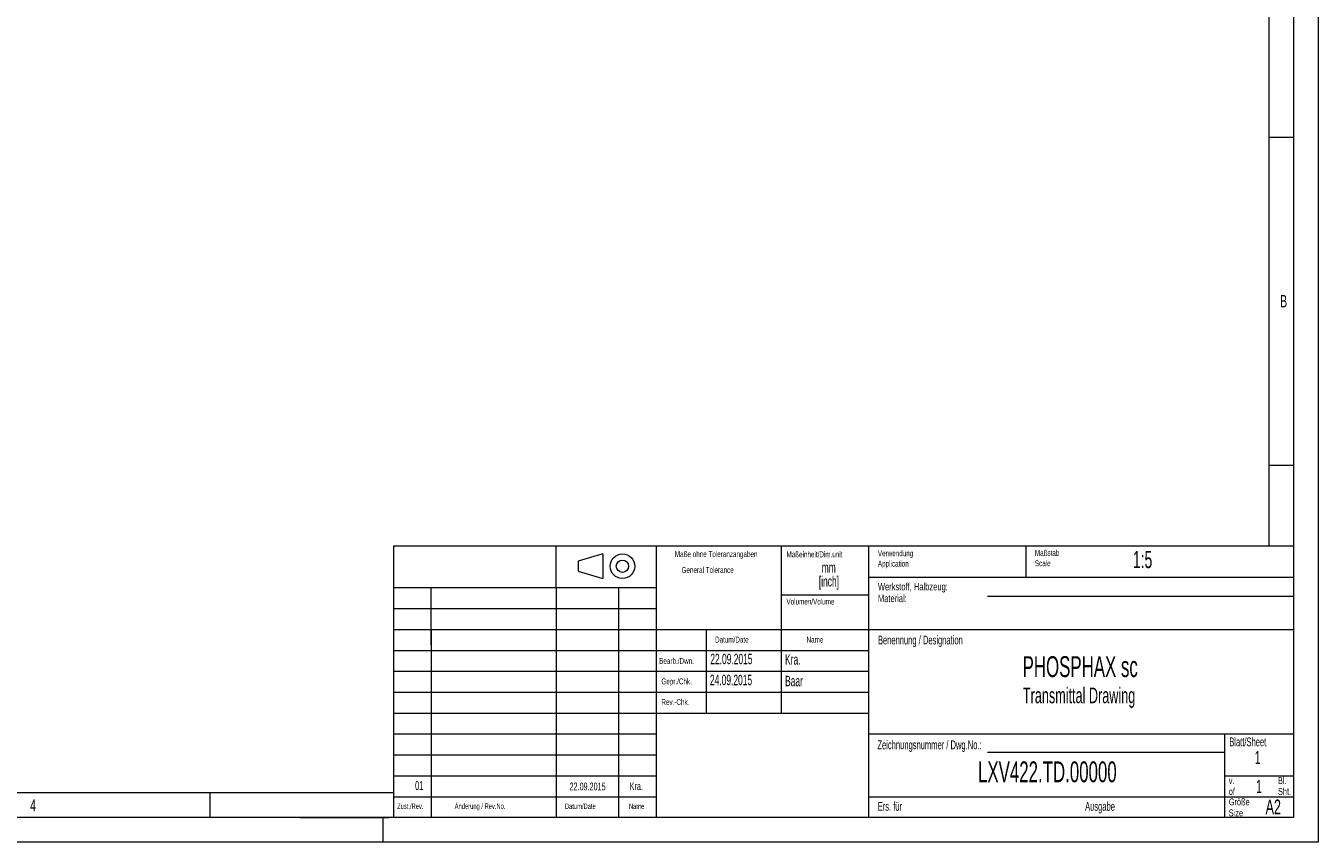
# Model space of a CAD drawing. Header units: millimetres. Extents: x 0 to 594, y 0 to 420.
# Tile 66 of 75: x 331 to 594, y 0 to 166. Entities that reach past the tile are written whole.
import ezdxf

# ---------------------------------------------------------------- set-up
doc = ezdxf.new("R2010")
doc.units = ezdxf.units.MM
doc.styles.add('SLDTEXTSTYLE0', font='TXT', dxfattribs={"width": 0.638186})
doc.styles.add('SLDTEXTSTYLE1', font='TXT', dxfattribs={"width": 0.605})

# ---------------------------------------------------------------- blocks, each defined once
blk = doc.blocks.new('SW_NOTE_2')
at = {"color": 0, "linetype": 'Continuous', "lineweight": 0, "char_height": 2.117, "attachment_point": 2, "style": 'SLDTEXTSTYLE1'}
for s, insert in [('[inch]', (2.42, -0.09)), ('mm', (2.38, 2.73))]:
    blk.add_mtext(s, dxfattribs=dict(at, insert=insert))
blk = doc.blocks.new('SW_NOTE_3')
at = {"color": 0, "linetype": 'Continuous', "lineweight": 0, "char_height": 1.4, "attachment_point": 1, "style": 'SLDTEXTSTYLE0'}
for s, insert in [('v.', (0, 1.8)), ('of', (0, -0.44))]:
    blk.add_mtext(s, dxfattribs=dict(at, insert=insert))
blk = doc.blocks.new('SW_NOTE_4')
at = {"color": 0, "linetype": 'Continuous', "lineweight": 0, "char_height": 1.4, "attachment_point": 1, "style": 'SLDTEXTSTYLE0'}
for s, insert in [('Bl.', (0, 1.8)), ('Sht.', (0, -0.44))]:
    blk.add_mtext(s, dxfattribs=dict(at, insert=insert))
blk = doc.blocks.new('SW_NOTE_5')
at = {"color": 0, "linetype": 'Continuous', "lineweight": 0, "char_height": 1.2, "attachment_point": 1, "style": 'SLDTEXTSTYLE0'}
for s, insert in [('Verwendung', (0, 1.55)), ('Application', (0, -0.55))]:
    blk.add_mtext(s, dxfattribs=dict(at, insert=insert))
blk = doc.blocks.new('SW_NOTE_6')
at = {"color": 0, "linetype": 'Continuous', "lineweight": 0, "char_height": 1.5, "attachment_point": 1, "style": 'SLDTEXTSTYLE0'}
for s, insert in [('Werkstoff, Halbzeug:', (0, 1.93)), ('Material:', (0, -0.47))]:
    blk.add_mtext(s, dxfattribs=dict(at, insert=insert))
blk = doc.blocks.new('SW_NOTE_7')
at = {"color": 0, "linetype": 'Continuous', "lineweight": 0, "char_height": 1.4, "attachment_point": 1, "style": 'SLDTEXTSTYLE0'}
for s, insert in [('Größe', (0, 1.8)), ('Size', (0, -0.44))]:
    blk.add_mtext(s, dxfattribs=dict(at, insert=insert))
blk = doc.blocks.new('SW_NOTE_8')
at = {"color": 0, "linetype": 'Continuous', "lineweight": 0, "char_height": 1.2, "attachment_point": 1, "style": 'SLDTEXTSTYLE0'}
for s, insert in [('Maßstab', (0, 1.55)), ('Scale', (0, -0.55))]:
    blk.add_mtext(s, dxfattribs=dict(at, insert=insert))

msp = doc.modelspace()

# ---------------------------------------------------------------- linework, layer by layer
at = {"color": 133, "linetype": 'Continuous', "lineweight": 0}
for p, q in [((594, 420), (594, 0)), ((589, 415), (589, 60.25)), ((584, 410), (584, 60.25)), ((589, 292), (589, 5)), ((584, 143.333), (589, 143.333)), ((589, 108.25), (589, 84.25)), ((584, 76.667), (589, 76.667)), ((406.12, 60.25), (406.12, 5)), ((406.12, 60.25), (589, 60.25)), ((406.12, 60.25), (406.12, 5)), ((406.12, 60.25), (589, 60.25)), ((439.14, 51.738), (439.14, 60.25)), ((448.626, 58.605), (443.626, 57.105)), ((448.626, 58.605), (448.626, 53.605)), ((459.46, 60.25), (459.46, 5)), ((484.86, 60.25), (484.86, 26.25)), ((484.86, 60.25), (484.86, 26.25)), ((502.64, 60.25), (502.64, 5)), ((534.6, 60.25), (534.6, 53.875)), ((443.626, 57.105), (443.626, 55.105)), ((443.626, 55.105), (448.626, 53.605)), ((502.64, 53.875), (589, 53.875)), ((406.12, 51.75), (459.46, 51.75)), ((413.744, 40.139), (413.744, 51.75)), ((439.14, 51.738), (439.14, 5)), ((451.849, 51.784), (451.84, 5)), ((484.86, 50.25), (502.64, 50.25)), ((526.82, 50.043), (589, 50.043)), ((406.12, 47.5), (459.46, 47.5)), ((406.282, 43.25), (459.965, 43.25)), ((413.74, 43.25), (413.74, 5)), ((459.46, 43.25), (589, 43.25)), ((469.62, 43.25), (469.62, 26.25)), ((406.12, 39), (459.46, 39)), ((459.46, 39), (502.64, 39)), ((406.12, 34.75), (459.46, 34.75)), ((459.46, 34.75), (502.64, 34.75)), ((406.12, 30.5), (459.46, 30.5)), ((459.46, 30.5), (502.64, 30.5)), ((406.12, 26.25), (459.46, 26.25)), ((459.46, 26.25), (502.64, 26.25)), ((406.12, 22), (459.46, 22)), ((502.64, 22), (589, 22)), ((575, 22), (575, 5)), ((406.12, 17.75), (459.46, 17.75)), ((526.82, 18.295), (575, 18.295)), ((406.12, 13.5), (459.46, 13.5)), ((575, 13.5), (589, 13.5)), ((406.12, 10), (10, 10)), ((368.75, 10), (368.75, 5)), ((406.12, 9.25), (459.46, 9.25)), ((502.64, 9.25), (589, 9.25)), ((589, 5), (5, 5)), ((387.12, 5), (405.12, 5)), ((404, 0), (404, 5)), ((594, 0), (0, 0))]:
    msp.add_line(p, q, dxfattribs=at)
for radius in [2.5, 1.25]:
    msp.add_circle((452.626, 56.105), radius, dxfattribs=at)

# ---------------------------------------------------------------- block references
at = {"color": 254, "linetype": 'Continuous', "lineweight": 0}
for name, p in [('SW_NOTE_5', (504.538, 57.771)), ('SW_NOTE_8', (536.438, 57.851)), ('SW_NOTE_6', (504.538, 50.771)), ('SW_NOTE_4', (585.837, 11.439)), ('SW_NOTE_3', (575.837, 11.439)), ('SW_NOTE_7', (575.837, 7.089))]:
    msp.add_blockref(name, p, dxfattribs=at)
at = {"color": 7, "linetype": 'Continuous', "lineweight": 0}
msp.add_blockref('SW_NOTE_2', (492.164, 54.181), dxfattribs=at)

# ---------------------------------------------------------------- texts
at = {"color": 254, "linetype": 'Continuous', "lineweight": 0, "style": 'SLDTEXTSTYLE0'}
for s, insert, char_height, attachment_point in [('B', (586.988, 111.235), 2.5, 2), ('Maße ohne Toleranzangaben', (471.67, 59.161), 1.2, 2), ('Maßeinheit/Dim.unit', (485.954, 59.108), 1.2, 1), ('General Tolerance', (464.637, 55.931), 1.2, 1), ('Volumen/Volume', (485.954, 49.519), 1.2, 1), ('Benennung / Designation', (504.538, 41.999), 1.8, 1), ('Datum/Date', (471.438, 41.781), 1.2, 1), ('Name', (490.038, 41.781), 1.2, 1), ('Bearb./Dwn.', (460.096, 37.451), 1.2, 1), ('Gepr./Chk.', (460.538, 33.281), 1.2, 1), ('Rev.-Chk.', (460.538, 29.081), 1.2, 1), ('Blatt/Sheet', (575.938, 21.289), 1.80002, 1), ('Zeichnungsnummer / Dwg.No.:', (504.438, 20.689), 1.80002, 1), ('4', (332.857, 8.735), 2.5, 2), ('Zust./Rev.', (406.837, 7.852), 1.1, 1), ('Änderung / Rev.No.', (418.538, 7.874), 1.1, 1), ('Datum/Date', (440.938, 7.852), 1.1, 1), ('Ers. für', (504.488, 8.189), 1.8, 1), ('Ausgabe', (546.638, 8.189), 1.8, 1), ('A2', (583.316, 8.672), 3, 1), ('Name', (453.938, 7.852), 1.1, 1)]:
    msp.add_mtext(s, dxfattribs=dict(at, insert=insert, char_height=char_height, attachment_point=attachment_point))
at = {"color": 7, "linetype": 'Continuous', "lineweight": 0, "style": 'SLDTEXTSTYLE1'}
for s, insert, char_height, attachment_point in [('1:5', (556.359, 59.205), 3.5, 1), ('22.09.2015', (470.478, 38.3), 2.1167, 1), ('Kra.', (485.671, 38.204), 2.1167, 1), ('PHOSPHAX sc', (545.646, 37.808), 4.23333, 2), ('24.09.2015', (470.404, 34.031), 2.1167, 1), ('Baar', (485.671, 33.824), 2.1167, 1), ('Transmittal Drawing', (545.418, 31.423), 3.175, 2), ('1', (581.109, 18.536), 2.646, 1), ('LXV422.TD.00000', (538.972, 16.416), 4.23333, 2), ('01', (411.324, 12.431), 1.8521, 2), ('22.09.2015', (445.537, 12.119), 1.5875, 2), ('Kra.', (455.434, 12.174), 1.5875, 2), ('1', (581.376, 12.654), 2.646, 1)]:
    msp.add_mtext(s, dxfattribs=dict(at, insert=insert, char_height=char_height, attachment_point=attachment_point))

doc.saveas('drawing.dxf')
